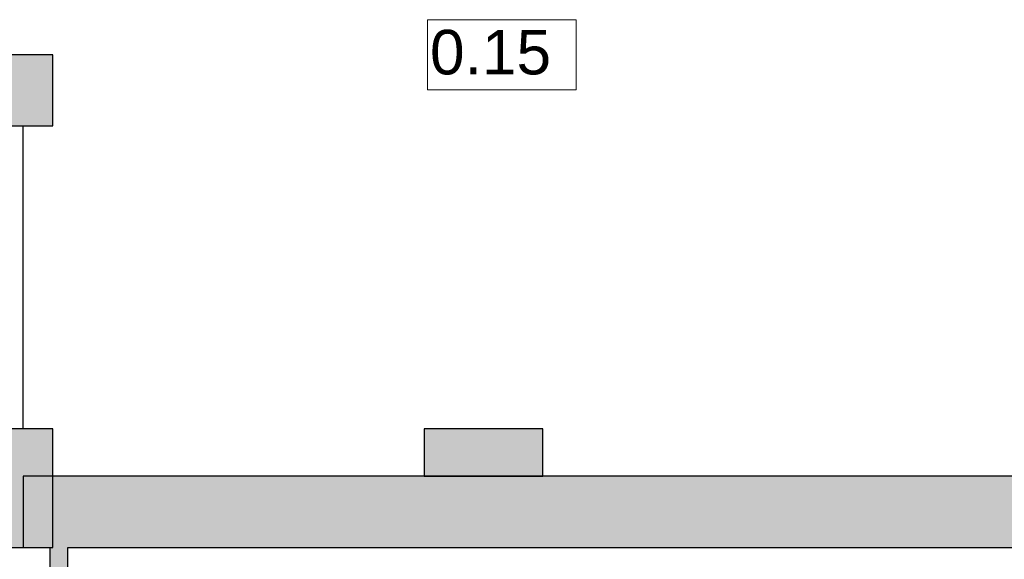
# Model space of a CAD drawing. Header units: centimetres. Extents: x -25572 to 23555, y -2435 to 15405.
# Tile 112 of 134: x 8602 to 8934, y 8413 to 8594. Entities that reach past the tile are written whole.
import ezdxf

# ---------------------------------------------------------------- set-up
doc = ezdxf.new("R2010")
doc.units = ezdxf.units.CM
doc.header["$MEASUREMENT"] = 0
for name, color, linetype, lineweight in [('Nowe_210-A Pomieszczenia_Nr_pióra__41', 7, 'Continuous', 15), ('Nowe_220-A Ściany_Nr_pióra__19', 255, 'Continuous', 0), ('Nowe_220-A Ściany_Nr_pióra__27', 7, 'Continuous', 25), ('Nowe_220-A Ściany_Nr_pióra__7', 7, 'Continuous', 13), ('Nowe_450-K Stropy_Nr_pióra__21', 7, 'Continuous', 25)]:
    doc.layers.add(name, color=color, linetype=linetype, lineweight=lineweight)
doc.styles.add('STYL_AUTOMATYCZNY_6', font='arial.ttf')

msp = doc.modelspace()

# ---------------------------------------------------------------- hatches: boundary and pattern name
at = {"layer": 'Nowe_220-A Ściany_Nr_pióra__19', "linetype": 'Continuous', "lineweight": 0}
for points in [[(8463.38, 8558.65), (8613.38, 8558.65), (8613.38, 8582.65), (8463.38, 8582.65)], [(8487.38, 8416.65), (8613.38, 8416.65), (8613.38, 8456.65), (8487.38, 8456.65)], [(8738.38, 8440.65), (8778.38, 8440.65), (8778.38, 8456.65), (8738.38, 8456.65)], [(8603.38, 8416.65), (8938.95, 8416.65), (8938.95, 8440.65), (8603.38, 8440.65)], [(8612.38, 8416.65), (8612.38, 8392.65), (8618.38, 8392.65), (8618.38, 8416.65)]]:
    msp.add_hatch(color=255, dxfattribs=at).paths.add_polyline_path(points)

# ---------------------------------------------------------------- linework, layer by layer
at = {"layer": 'Nowe_210-A Pomieszczenia_Nr_pióra__41', "color": 7, "linetype": 'Continuous', "lineweight": 15}
for p, q in [((8739.56, 8594.44), (8789.6, 8594.44)), ((8739.56, 8570.86), (8739.56, 8594.44)), ((8789.6, 8594.44), (8789.6, 8570.86)), ((8789.6, 8570.86), (8739.56, 8570.86))]:
    msp.add_line(p, q, dxfattribs=at)
at = {"layer": 'Nowe_220-A Ściany_Nr_pióra__27', "color": 7, "linetype": 'Continuous', "lineweight": 25}
for points in [[(8613.38, 8582.65), (8463.38, 8582.65)], [(8613.38, 8558.65), (8613.38, 8582.65)], [(8463.38, 8558.65), (8613.38, 8558.65)], [(8613.38, 8456.65), (8487.38, 8456.65)], [(8613.38, 8416.65), (8613.38, 8456.65)], [(8778.38, 8456.65), (8738.38, 8456.65)], [(8738.38, 8456.65), (8738.38, 8440.65)], [(8778.38, 8440.65), (8778.38, 8456.65)], [(8938.95, 8440.65), (8603.38, 8440.65)], [(8603.38, 8440.65), (8603.38, 8416.65)], [(8738.38, 8440.65), (8778.38, 8440.65)], [(8487.38, 8416.65), (8613.38, 8416.65)], [(8603.38, 8416.65), (8612.38, 8416.65)], [(8612.38, 8416.65), (8612.38, 8392.65)], [(8618.38, 8416.65), (8938.95, 8416.65)], [(8618.38, 8392.65), (8618.38, 8416.65)]]:
    msp.add_lwpolyline(points, dxfattribs=at)
at = {"layer": 'Nowe_450-K Stropy_Nr_pióra__21', "color": 7, "linetype": 'Continuous', "lineweight": 25, "flags": 128}
msp.add_lwpolyline([(8603.38, 8456.65), (8603.38, 8558.65)], dxfattribs=at)

# ---------------------------------------------------------------- texts
at = {"layer": 'Nowe_210-A Pomieszczenia_Nr_pióra__41', "color": 7, "linetype": 'Continuous', "lineweight": 15, "insert": (8764.58, 8591.01), "char_height": 15, "attachment_point": 2, "style": 'STYL_AUTOMATYCZNY_6'}
msp.add_mtext('\\A1;{\\pqc;\\pt0,25;\\fArial|b0|i0|c238|p0;\\W1.000000;0.15\\fArial|b0|i0|c238|p0;\\W1.000000;\\A1{\\H.66x;\\S^  ;}\\fArial|b0|i0|c238|p0;\\W1.000000;\\fArial|b0|i0|c238|p0;\\W1.000000;\\A1{\\H.66x;\\S^  ;}}', dxfattribs=at)
at = {"layer": 'Nowe_220-A Ściany_Nr_pióra__7', "color": 7, "linetype": 'Continuous', "lineweight": 13, "insert": (8973.91, 8406.65), "char_height": 12.5, "attachment_point": 7, "rotation": 90, "style": 'STYL_AUTOMATYCZNY_6'}
msp.add_mtext('\\A1;{\\pql;\\pt0;\\fArial|b0|i0|c238|p0;\\W1.000000;80\\fArial|b0|i0|c238|p0;\\W1.000000;\\A1{\\H.66x;\\S^  ;}\\fArial|b0|i0|c238|p0;\\W1.000000;\\fArial|b0|i0|c238|p0;\\W1.000000;}', dxfattribs=at)

doc.saveas('drawing.dxf')
